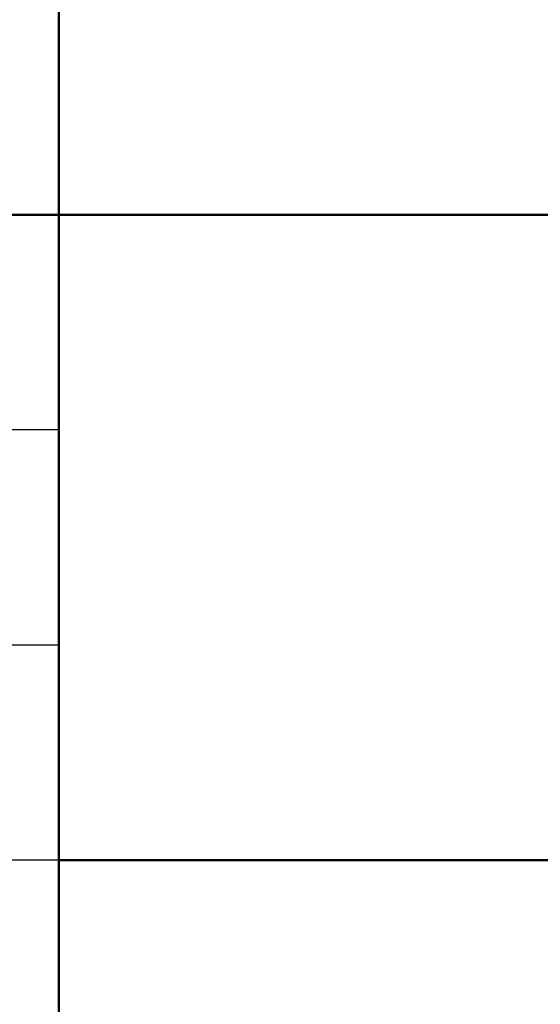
# Model space of a CAD drawing. Header units: millimetres. Extents: x 523431 to 527346, y -48565 to -47721.
# Tile 73 of 217: x 524641 to 524653, y -48001 to -47978. Entities that reach past the tile are written whole.
import ezdxf

# ---------------------------------------------------------------- set-up
doc = ezdxf.new("R2010")
doc.units = ezdxf.units.MM
doc.layers.add('LIN_Основная сплошная', color=50, linetype='Continuous', lineweight=50)

msp = doc.modelspace()

# ---------------------------------------------------------------- linework, layer by layer
for p, q in [((524642.29, -47987.746), (524577.29, -47987.746)), ((524642.29, -47992.746), (524577.29, -47992.746)), ((524642.29, -47997.746), (524577.29, -47997.746))]:
    msp.add_line(p, q)
at = {"layer": 'LIN_Основная сплошная', "color": 7}
for p, q in [((524642.29, -47957.746), (524642.29, -48012.746)), ((524577.29, -47982.746), (524762.29, -47982.746)), ((524642.29, -47997.746), (524762.29, -47997.746))]:
    msp.add_line(p, q, dxfattribs=at)

doc.saveas('drawing.dxf')
